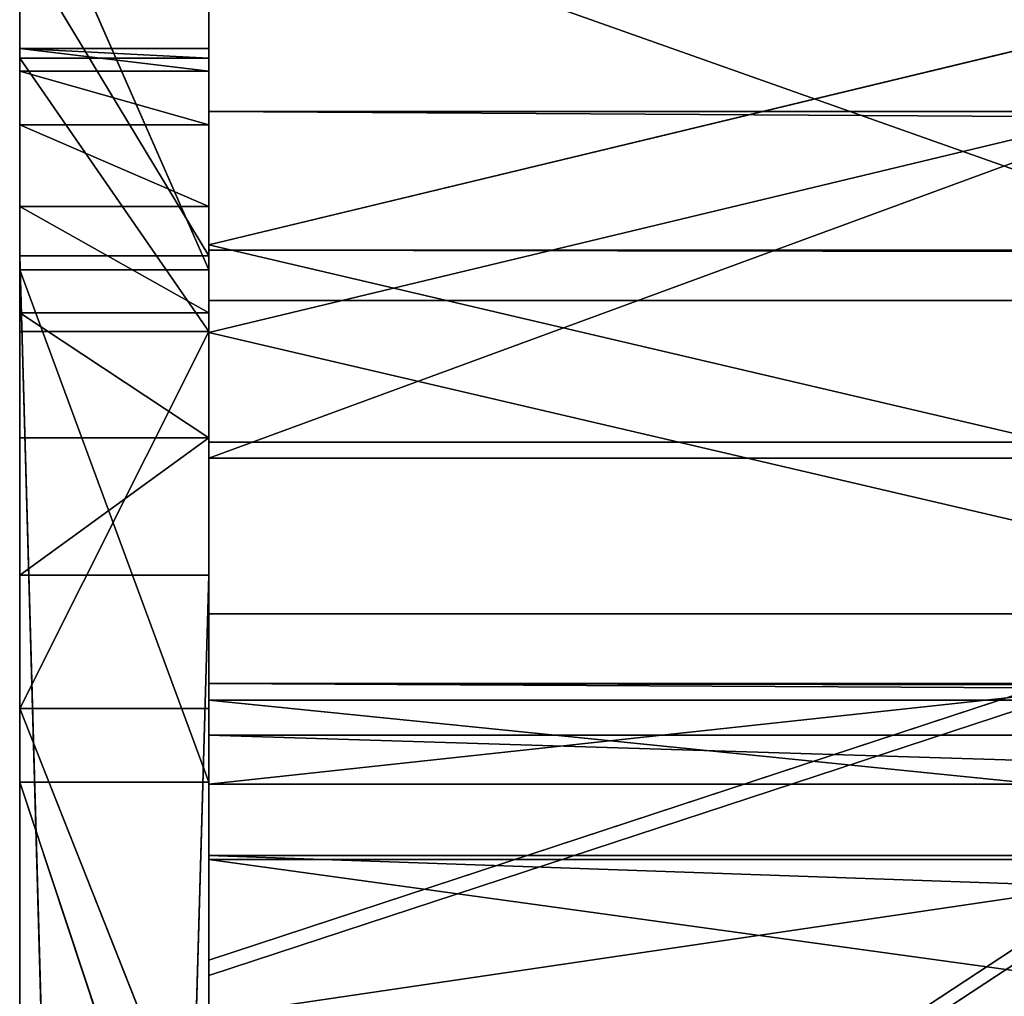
# Model space of a CAD drawing. Extents: x 0 to 1378, y -270 to 1675.
# Tile 33 of 60: x 378 to 409, y 1154 to 1185. Entities that reach past the tile are written whole.
import ezdxf

# ---------------------------------------------------------------- set-up
doc = ezdxf.new("R2010")
doc.units = 0
doc.header["$LTSCALE"] = 25.4
doc.layers.get('0').update_dxf_attribs({"color": 13, "linetype": 'CONTINUOUS'})
doc.layers.add('STEEL', color=21, linetype='CONTINUOUS')
doc.layers.add('WOOD', color=220, linetype='CONTINUOUS')

# ---------------------------------------------------------------- blocks, each defined once
blk = doc.blocks.new('LTR020_01_01')
at = {"color": 0}
for p, q in [((-340.122, 386.027), (-322.069, 392.223)), ((-322.069, 392.223, 6), (-340.122, 386.027)), ((-322.069, 392.223, 6), (-340.122, 386.027)), ((-340.122, 386.027), (-322.069, 392.223)), ((-356.383, 376.033), (-340.122, 386.027)), ((-340.122, 386.027, 6), (-356.383, 376.033)), ((-340.122, 386.027, 6), (-356.383, 376.033)), ((-356.383, 376.033), (-340.122, 386.027)), ((-340.122, 386.027, 6), (-340.122, 386.027)), ((-340.122, 386.027, 6), (-340.122, 386.027)), ((-370.065, 362.725), (-356.383, 376.033)), ((-356.383, 376.033, 6), (-370.065, 362.725)), ((-356.383, 376.033, 6), (-370.065, 362.725)), ((-370.065, 362.725), (-356.383, 376.033)), ((-356.383, 376.033, 6), (-356.383, 376.033)), ((-356.383, 376.033, 6), (-356.383, 376.033)), ((-327.299, 318.988), (-342.455, 282.913)), ((-327.299, 318.988, 6), (-342.455, 282.913)), ((-327.299, 318.988), (-342.455, 282.913)), ((-327.299, 318.988, 6), (-342.455, 282.913)), ((-342.455, 282.913), (-354.42, 245.656)), ((-354.42, 245.656, 6), (-342.455, 282.913)), ((-342.455, 282.913), (-354.42, 245.656)), ((-354.42, 245.656, 6), (-342.455, 282.913)), ((-342.455, 282.913, 6), (-342.455, 282.913)), ((-342.455, 282.913, 6), (-342.455, 282.913)), ((-354.42, 245.656), (-363.103, 207.502)), ((-363.103, 207.502), (-354.42, 245.656, 6)), ((-363.103, 207.502), (-354.42, 245.656, 6)), ((-354.42, 245.656), (-363.103, 207.502)), ((-354.42, 245.656), (-354.42, 245.656, 6)), ((-354.42, 245.656), (-354.42, 245.656, 6)), ((-363.103, 207.502), (-363.409, 202.974)), ((-363.103, 207.502, 6), (-363.409, 202.974)), ((-363.103, 207.502), (-363.409, 202.974)), ((-363.103, 207.502, 6), (-363.409, 202.974)), ((-363.103, 207.502), (-363.103, 207.502, 6)), ((-363.103, 207.502), (-363.103, 207.502, 6)), ((-363.409, 202.974), (-362.692, 198.492)), ((-363.409, 202.974, 6), (-363.409, 202.974)), ((-363.409, 202.974, 6), (-363.409, 202.974)), ((-362.692, 198.492, 6), (-363.409, 202.974)), ((-362.692, 198.492, 6), (-363.409, 202.974)), ((-363.409, 202.974), (-362.692, 198.492)), ((-362.692, 198.492), (-360.989, 194.285)), ((-362.692, 198.492, 6), (-362.692, 198.492)), ((-362.692, 198.492, 6), (-362.692, 198.492)), ((-360.989, 194.285, 6), (-362.692, 198.492)), ((-360.989, 194.285, 6), (-362.692, 198.492)), ((-362.692, 198.492), (-360.989, 194.285)), ((-360.989, 194.285), (-358.388, 190.567)), ((-360.989, 194.285, 6), (-360.989, 194.285)), ((-360.989, 194.285, 6), (-360.989, 194.285)), ((-358.388, 190.567, 6), (-360.989, 194.285)), ((-358.388, 190.567, 6), (-360.989, 194.285)), ((-360.989, 194.285), (-358.388, 190.567)), ((-358.388, 190.567), (-355.019, 187.525)), ((-358.388, 190.567, 6), (-358.388, 190.567)), ((-358.388, 190.567, 6), (-358.388, 190.567)), ((-355.019, 187.525, 6), (-358.388, 190.567)), ((-355.019, 187.525, 6), (-358.388, 190.567)), ((-358.388, 190.567), (-355.019, 187.525)), ((-355.019, 187.525), (-351.055, 185.316)), ((-355.019, 187.525, 6), (-355.019, 187.525)), ((-355.019, 187.525, 6), (-355.019, 187.525)), ((-351.055, 185.316, 6), (-355.019, 187.525)), ((-351.055, 185.316, 6), (-355.019, 187.525)), ((-355.019, 187.525), (-351.055, 185.316)), ((-351.055, 185.316), (-346.696, 184.051)), ((-351.055, 185.316, 6), (-351.055, 185.316)), ((-351.055, 185.316, 6), (-351.055, 185.316)), ((-351.055, 185.316, 6), (-346.696, 184.051)), ((-351.055, 185.316), (-346.696, 184.051)), ((-351.055, 185.316, 6), (-346.696, 184.051)), ((-346.696, 184.051), (-137.416, 154.033)), ((-346.696, 184.051, 6), (-346.696, 184.051)), ((-346.696, 184.051, 6), (-346.696, 184.051)), ((-346.696, 184.051, 6), (-137.416, 154.033)), ((-346.696, 184.051), (-137.416, 154.033)), ((-346.696, 184.051, 6), (-137.416, 154.033)), ((-356.822, 126.239), (-366.765, 126.823)), ((-356.822, 126.239, 6), (-366.765, 126.823)), ((-356.822, 126.239), (-366.765, 126.823)), ((-356.822, 126.239, 6), (-366.765, 126.823)), ((-144.322, 95.76), (-356.822, 126.239)), ((-356.822, 126.239), (-356.822, 126.239, 6)), ((-144.322, 95.76, 6), (-356.822, 126.239)), ((-144.322, 95.76), (-356.822, 126.239)), ((-144.322, 95.76, 6), (-356.822, 126.239)), ((-356.822, 126.239), (-356.822, 126.239, 6))]:
    blk.add_line(p, q, dxfattribs=at)
at = {"color": 253}
mesh = blk.add_polyface(dxfattribs=at)
corners = [(-853.88, -331.012), (-854.31, -335.557), (-854.358, -333.26), (-853.739, -337.782), (-852.902, -328.933), (-852.676, -339.819), (-851.475, -327.132), (-851.175, -341.559), (-740.853, -211.981), (-822.41, -368.035), (-820.335, -369.505), (-817.957, -370.405), (-815.429, -370.675), (-812.914, -370.299), (-810.575, -369.301), (-808.564, -367.746), (-664.552, -216.048), (-634.883, -92.533), (-528.492, -57.178), (-533.734, 31.022), (-485.599, 99.319), (-400.741, 108.446), (-444.85, 172.265), (-411.932, 249.062), (-387.203, 328.874), (-394.008, 115.786), (-385.825, 121.465), (-380.507, 346.748), (-376.593, 125.205), (-370.065, 362.725), (-366.765, 126.823), (-356.383, 376.033), (-363.409, 202.974), (-363.103, 207.502), (-354.42, 245.656), (-340.122, 386.027), (-342.455, 282.913), (-327.299, 318.988), (-322.069, 392.223), (-324.124, 324.119), (-319.88, 328.408), (-303.098, 394.323), (-314.783, 331.637), (-309.093, 333.642), (-303.098, 334.323), (645.325, 394.323), (645.325, 334.323), (663.422, 392.242), (649.802, 333.808), (654.045, 332.29), (657.832, 329.849), (660.967, 326.612), (663.285, 322.748), (684.648, 273.837), (680.574, 386.108), (695.886, 376.24), (704.629, 224.346), (708.558, 363.155), (723.212, 174.312), (717.929, 347.534), (739.967, 297.078), (724.279, 169.359), (732.511, 94.552), (750.411, 104.106), (760.579, 246.024), (765.316, 117.873), (779.749, 194.41), (776.258, 134.96), (782.527, 154.257), (783.716, 174.512), (-356.822, 126.239), (-362.692, 198.492), (-360.989, 194.285), (-358.388, 190.567), (-355.019, 187.525), (-351.055, 185.316), (-144.322, 95.76), (-346.696, 184.051), (-137.416, 154.033), (69.517, 76.841), (73.183, 135.401), (284.067, 69.538), (284.482, 128.209), (498.698, 73.872), (495.861, 132.478), (706.698, 148.195), (712.778, 89.831), (711.63, 149.354), (716.101, 151.737), (719.814, 155.184), (722.522, 159.466), (724.044, 164.298)]
mesh.append_faces([[corners[k] for k in face] for face in [(0, 1, 2), (68, 66, 69)]], dxfattribs={"vtx0": -1, "color": 253})
mesh.append_faces([[corners[k] for k in face] for face in [(1, 0, 3), (3, 4, 5), (5, 6, 7), (7, 8, 9), (9, 8, 10), (10, 8, 11), (11, 8, 12), (12, 8, 13), (13, 8, 14), (14, 8, 15), (15, 8, 16), (16, 17, 18), (18, 20, 21), (21, 24, 25), (25, 24, 26), (26, 27, 28), (28, 29, 30), (32, 31, 33), (33, 31, 34), (34, 35, 36), (36, 35, 37), (37, 38, 39), (39, 38, 40), (40, 41, 42), (42, 41, 43), (43, 41, 44), (44, 45, 46), (46, 47, 48), (48, 47, 49), (49, 47, 50), (50, 47, 51), (51, 47, 52), (52, 47, 53), (53, 55, 56), (56, 57, 58), (58, 60, 61), (62, 60, 63), (63, 64, 65), (65, 66, 67), (67, 66, 68), (70, 75, 76), (76, 78, 79), (79, 80, 81), (81, 82, 83), (83, 85, 86), (86, 88, 62)]], dxfattribs={"vtx0": -1, "vtx1": -1, "color": 253})
mesh.append_faces([[corners[k] for k in face] for face in [(30, 31, 32), (61, 60, 62)]], dxfattribs={"vtx0": -1, "vtx1": -1, "vtx2": -1, "color": 253})
mesh.append_faces([[corners[k] for k in face] for face in [(3, 0, 4), (5, 4, 6), (7, 6, 8), (16, 8, 17), (18, 17, 19), (18, 19, 20), (21, 20, 22), (21, 22, 23), (21, 23, 24), (26, 24, 27), (28, 27, 29), (30, 29, 31), (34, 31, 35), (37, 35, 38), (40, 38, 41), (44, 41, 45), (46, 45, 47), (53, 47, 54), (53, 54, 55), (56, 55, 57), (58, 57, 59), (58, 59, 60), (63, 60, 64), (65, 64, 66), (32, 70, 30), (70, 32, 71), (70, 71, 72), (70, 72, 73), (70, 73, 74), (70, 74, 75), (76, 75, 77), (76, 77, 78), (79, 78, 80), (81, 80, 82), (83, 82, 84), (83, 84, 85), (86, 85, 87), (86, 87, 88), (62, 88, 89), (62, 89, 90), (62, 90, 91), (62, 91, 61)]], dxfattribs={"vtx0": -1, "vtx2": -1, "color": 253})
mesh = blk.add_polyface(dxfattribs=at)
corners = [(-322.069, 392.223, 6), (-340.122, 386.027), (-340.122, 386.027, 6)]
mesh.append_faces([[corners[k] for k in face] for face in [(0, 1, 2)]], dxfattribs={"color": 253})
mesh = blk.add_polyface(dxfattribs=at)
corners = [(-322.069, 392.223, 6), (-322.069, 392.223), (-340.122, 386.027)]
mesh.append_faces([[corners[k] for k in face] for face in [(0, 1, 2)]], dxfattribs={"color": 253})
mesh = blk.add_polyface(dxfattribs=at)
corners = [(-340.122, 386.027, 6), (-356.383, 376.033), (-356.383, 376.033, 6)]
mesh.append_faces([[corners[k] for k in face] for face in [(0, 1, 2)]], dxfattribs={"color": 253})
mesh = blk.add_polyface(dxfattribs=at)
corners = [(-340.122, 386.027, 6), (-340.122, 386.027), (-356.383, 376.033)]
mesh.append_faces([[corners[k] for k in face] for face in [(0, 1, 2)]], dxfattribs={"color": 253})
mesh = blk.add_polyface(dxfattribs=at)
corners = [(-356.383, 376.033, 6), (-370.065, 362.725), (-370.065, 362.725, 6)]
mesh.append_faces([[corners[k] for k in face] for face in [(0, 1, 2)]], dxfattribs={"color": 253})
mesh = blk.add_polyface(dxfattribs=at)
corners = [(-356.383, 376.033, 6), (-356.383, 376.033), (-370.065, 362.725)]
mesh.append_faces([[corners[k] for k in face] for face in [(0, 1, 2)]], dxfattribs={"color": 253})
mesh = blk.add_polyface(dxfattribs=at)
corners = [(-327.299, 318.988, 6), (-342.455, 282.913), (-327.299, 318.988)]
mesh.append_faces([[corners[k] for k in face] for face in [(0, 1, 2)]], dxfattribs={"color": 253})
mesh = blk.add_polyface(dxfattribs=at)
corners = [(-327.299, 318.988, 6), (-342.455, 282.913, 6), (-342.455, 282.913)]
mesh.append_faces([[corners[k] for k in face] for face in [(0, 1, 2)]], dxfattribs={"color": 253})
mesh = blk.add_polyface(dxfattribs=at)
corners = [(-342.455, 282.913, 6), (-354.42, 245.656, 6), (-342.455, 282.913)]
mesh.append_faces([[corners[k] for k in face] for face in [(0, 1, 2)]], dxfattribs={"color": 253})
mesh = blk.add_polyface(dxfattribs=at)
corners = [(-342.455, 282.913), (-354.42, 245.656, 6), (-354.42, 245.656)]
mesh.append_faces([[corners[k] for k in face] for face in [(0, 1, 2)]], dxfattribs={"color": 253})
mesh = blk.add_polyface(dxfattribs=at)
corners = [(-354.42, 245.656, 6), (-363.103, 207.502, 6), (-363.103, 207.502)]
mesh.append_faces([[corners[k] for k in face] for face in [(0, 1, 2)]], dxfattribs={"color": 253})
mesh = blk.add_polyface(dxfattribs=at)
corners = [(-354.42, 245.656, 6), (-363.103, 207.502), (-354.42, 245.656)]
mesh.append_faces([[corners[k] for k in face] for face in [(0, 1, 2)]], dxfattribs={"color": 253})
mesh = blk.add_polyface(dxfattribs=at)
corners = [(-363.103, 207.502, 6), (-363.409, 202.974), (-363.103, 207.502)]
mesh.append_faces([[corners[k] for k in face] for face in [(0, 1, 2)]], dxfattribs={"color": 253})
mesh = blk.add_polyface(dxfattribs=at)
corners = [(-363.103, 207.502, 6), (-363.409, 202.974, 6), (-363.409, 202.974)]
mesh.append_faces([[corners[k] for k in face] for face in [(0, 1, 2)]], dxfattribs={"color": 253})
mesh = blk.add_polyface(dxfattribs=at)
corners = [(-363.409, 202.974, 6), (-362.692, 198.492, 6), (-363.409, 202.974)]
mesh.append_faces([[corners[k] for k in face] for face in [(0, 1, 2)]], dxfattribs={"color": 253})
mesh = blk.add_polyface(dxfattribs=at)
corners = [(-363.409, 202.974), (-362.692, 198.492, 6), (-362.692, 198.492)]
mesh.append_faces([[corners[k] for k in face] for face in [(0, 1, 2)]], dxfattribs={"color": 253})
mesh = blk.add_polyface(dxfattribs=at)
corners = [(-362.692, 198.492), (-362.692, 198.492, 6), (-360.989, 194.285, 6)]
mesh.append_faces([[corners[k] for k in face] for face in [(0, 1, 2)]], dxfattribs={"color": 253})
mesh = blk.add_polyface(dxfattribs=at)
corners = [(-362.692, 198.492), (-360.989, 194.285, 6), (-360.989, 194.285)]
mesh.append_faces([[corners[k] for k in face] for face in [(0, 1, 2)]], dxfattribs={"color": 253})
mesh = blk.add_polyface(dxfattribs=at)
corners = [(-360.989, 194.285), (-360.989, 194.285, 6), (-358.388, 190.567, 6)]
mesh.append_faces([[corners[k] for k in face] for face in [(0, 1, 2)]], dxfattribs={"color": 253})
mesh = blk.add_polyface(dxfattribs=at)
corners = [(-360.989, 194.285), (-358.388, 190.567, 6), (-358.388, 190.567)]
mesh.append_faces([[corners[k] for k in face] for face in [(0, 1, 2)]], dxfattribs={"color": 253})
mesh = blk.add_polyface(dxfattribs=at)
corners = [(-355.019, 187.525, 6), (-358.388, 190.567), (-358.388, 190.567, 6)]
mesh.append_faces([[corners[k] for k in face] for face in [(0, 1, 2)]], dxfattribs={"color": 253})
mesh = blk.add_polyface(dxfattribs=at)
corners = [(-355.019, 187.525, 6), (-355.019, 187.525), (-358.388, 190.567)]
mesh.append_faces([[corners[k] for k in face] for face in [(0, 1, 2)]], dxfattribs={"color": 253})
mesh = blk.add_polyface(dxfattribs=at)
corners = [(-351.055, 185.316, 6), (-355.019, 187.525), (-355.019, 187.525, 6)]
mesh.append_faces([[corners[k] for k in face] for face in [(0, 1, 2)]], dxfattribs={"color": 253})
mesh = blk.add_polyface(dxfattribs=at)
corners = [(-351.055, 185.316, 6), (-351.055, 185.316), (-355.019, 187.525)]
mesh.append_faces([[corners[k] for k in face] for face in [(0, 1, 2)]], dxfattribs={"color": 253})
mesh = blk.add_polyface(dxfattribs=at)
corners = [(-351.055, 185.316, 6), (-346.696, 184.051), (-351.055, 185.316)]
mesh.append_faces([[corners[k] for k in face] for face in [(0, 1, 2)]], dxfattribs={"color": 253})
mesh = blk.add_polyface(dxfattribs=at)
corners = [(-346.696, 184.051, 6), (-346.696, 184.051), (-351.055, 185.316, 6)]
mesh.append_faces([[corners[k] for k in face] for face in [(0, 1, 2)]], dxfattribs={"color": 253})
mesh = blk.add_polyface(dxfattribs=at)
corners = [(-346.696, 184.051, 6), (-137.416, 154.033), (-346.696, 184.051)]
mesh.append_faces([[corners[k] for k in face] for face in [(0, 1, 2)]], dxfattribs={"color": 253})
mesh = blk.add_polyface(dxfattribs=at)
corners = [(-137.416, 154.033, 6), (-137.416, 154.033), (-346.696, 184.051, 6)]
mesh.append_faces([[corners[k] for k in face] for face in [(0, 1, 2)]], dxfattribs={"color": 253})
mesh = blk.add_polyface(dxfattribs=at)
corners = [(-356.822, 126.239, 6), (-366.765, 126.823), (-356.822, 126.239)]
mesh.append_faces([[corners[k] for k in face] for face in [(0, 1, 2)]], dxfattribs={"color": 253})
mesh = blk.add_polyface(dxfattribs=at)
corners = [(-366.765, 126.823, 6), (-366.765, 126.823), (-356.822, 126.239, 6)]
mesh.append_faces([[corners[k] for k in face] for face in [(0, 1, 2)]], dxfattribs={"color": 253})
mesh = blk.add_polyface(dxfattribs=at)
corners = [(-144.322, 95.76, 6), (-356.822, 126.239), (-144.322, 95.76)]
mesh.append_faces([[corners[k] for k in face] for face in [(0, 1, 2)]], dxfattribs={"color": 253})
mesh = blk.add_polyface(dxfattribs=at)
corners = [(-356.822, 126.239, 6), (-356.822, 126.239), (-144.322, 95.76, 6)]
mesh.append_faces([[corners[k] for k in face] for face in [(0, 1, 2)]], dxfattribs={"color": 253})
blk = doc.blocks.new('LTR020_01_02')
at = {"color": 0}
for p, q in [((-574.481, 36.404), (-592.851, 37.479, 50)), ((-574.481, 36.404), (-592.851, 37.479, 50)), ((-574.481, 36.404), (-592.851, 37.479)), ((-574.481, 36.404), (-592.851, 37.479)), ((-574.987, 33.447), (-574.481, 36.404)), ((-574.987, 33.447), (-574.481, 36.404)), ((-574.481, 36.404, 50), (-574.481, 36.404)), ((-541.615, 30.92), (-574.481, 36.404, 50)), ((-541.615, 30.92), (-574.481, 36.404, 50)), ((-558.054, 33.627), (-574.481, 36.404, 50)), ((-558.054, 33.627), (-574.481, 36.404)), ((-574.481, 36.404, 50), (-574.481, 36.404)), ((-558.054, 33.627), (-574.481, 36.404, 50)), ((-558.054, 33.627), (-574.481, 36.404)), ((-592.693, 34.484), (-574.987, 33.447, 50)), ((-592.693, 34.484), (-574.987, 33.447, 50)), ((-592.693, 34.484), (-574.987, 33.447)), ((-592.693, 34.484), (-574.987, 33.447)), ((-574.987, 33.447), (-574.987, 33.447, 50)), ((-574.987, 33.447, 50), (-542.096, 27.959)), ((-574.987, 33.447, 50), (-542.096, 27.959)), ((-574.987, 33.447, 50), (-558.548, 30.668)), ((-574.987, 33.447, 50), (-558.548, 30.668)), ((-574.987, 33.447), (-574.987, 33.447, 50)), ((-574.987, 33.447), (-558.548, 30.668)), ((-574.987, 33.447), (-558.548, 30.668)), ((-541.615, 30.92), (-558.054, 33.627)), ((-541.615, 30.92), (-558.054, 33.627)), ((-558.548, 30.668), (-542.096, 27.959)), ((-558.548, 30.668), (-542.096, 27.959))]:
    blk.add_line(p, q, dxfattribs=at)
at = {"color": 253}
mesh = blk.add_polyface(dxfattribs=at)
corners = [(-628.054, 27.557), (-641.182, 14.789), (-643.158, 17.046), (-626.624, 24.92), (-611.006, 34.481), (-610.192, 31.594), (-592.851, 37.479), (-592.693, 34.484), (-574.481, 36.404), (-574.987, 33.447)]
mesh.append_faces([[corners[k] for k in face] for face in [(0, 1, 2), (7, 8, 9)]], dxfattribs={"vtx0": -1, "color": 253})
mesh.append_faces([[corners[k] for k in face] for face in [(1, 0, 3), (3, 4, 5), (5, 6, 7)]], dxfattribs={"vtx0": -1, "vtx1": -1, "color": 253})
mesh.append_faces([[corners[k] for k in face] for face in [(3, 0, 4), (5, 4, 6), (7, 6, 8)]], dxfattribs={"vtx0": -1, "vtx2": -1, "color": 253})
mesh = blk.add_polyface(dxfattribs=at)
corners = [(-574.481, 36.404, 50), (-574.481, 36.404), (-592.851, 37.479, 50)]
mesh.append_faces([[corners[k] for k in face] for face in [(0, 1, 2)]], dxfattribs={"color": 253})
mesh = blk.add_polyface(dxfattribs=at)
corners = [(-592.851, 37.479, 50), (-574.481, 36.404), (-592.851, 37.479)]
mesh.append_faces([[corners[k] for k in face] for face in [(0, 1, 2)]], dxfattribs={"color": 253})
mesh = blk.add_polyface(dxfattribs=at)
corners = [(-574.481, 36.404), (-558.548, 30.668), (-574.987, 33.447), (-558.054, 33.627), (-542.096, 27.959), (-541.615, 30.92), (-525.633, 25.32), (-525.165, 28.283)]
mesh.append_faces([[corners[k] for k in face] for face in [(0, 1, 2), (6, 5, 7)]], dxfattribs={"vtx0": -1, "color": 253})
mesh.append_faces([[corners[k] for k in face] for face in [(1, 3, 4), (4, 5, 6)]], dxfattribs={"vtx0": -1, "vtx1": -1, "color": 253})
mesh.append_faces([[corners[k] for k in face] for face in [(1, 0, 3), (4, 3, 5)]], dxfattribs={"vtx0": -1, "vtx2": -1, "color": 253})
mesh = blk.add_polyface(dxfattribs=at)
corners = [(-574.481, 36.404, 50), (-515.289, 26.735), (-525.165, 28.283)]
mesh.append_faces([[corners[k] for k in face] for face in [(0, 1, 2)]], dxfattribs={"color": 253})
mesh = blk.add_polyface(dxfattribs=at)
corners = [(-574.481, 36.404, 50), (-525.165, 28.283), (-541.615, 30.92)]
mesh.append_faces([[corners[k] for k in face] for face in [(0, 1, 2)]], dxfattribs={"color": 253})
mesh = blk.add_polyface(dxfattribs=at)
corners = [(-574.481, 36.404, 50), (-541.615, 30.92), (-558.054, 33.627)]
mesh.append_faces([[corners[k] for k in face] for face in [(0, 1, 2)]], dxfattribs={"color": 253})
mesh = blk.add_polyface(dxfattribs=at)
corners = [(-574.481, 36.404, 50), (-558.054, 33.627), (-574.481, 36.404)]
mesh.append_faces([[corners[k] for k in face] for face in [(0, 1, 2)]], dxfattribs={"color": 253})
mesh = blk.add_polyface(dxfattribs=at)
corners = [(-398.565, 10.375, 50), (-515.289, 26.735), (-574.481, 36.404, 50)]
mesh.append_faces([[corners[k] for k in face] for face in [(0, 1, 2)]], dxfattribs={"color": 253})
mesh = blk.add_polyface(dxfattribs=at)
corners = [(-592.693, 34.484, 50), (-592.693, 34.484), (-574.987, 33.447, 50)]
mesh.append_faces([[corners[k] for k in face] for face in [(0, 1, 2)]], dxfattribs={"color": 253})
mesh = blk.add_polyface(dxfattribs=at)
corners = [(-574.987, 33.447, 50), (-592.693, 34.484), (-574.987, 33.447)]
mesh.append_faces([[corners[k] for k in face] for face in [(0, 1, 2)]], dxfattribs={"color": 253})
mesh = blk.add_polyface(dxfattribs=at)
corners = [(-574.987, 33.447, 50), (-515.75, 23.77), (-398.937, 7.398, 50)]
mesh.append_faces([[corners[k] for k in face] for face in [(0, 1, 2)]], dxfattribs={"color": 253})
mesh = blk.add_polyface(dxfattribs=at)
corners = [(-574.987, 33.447, 50), (-525.633, 25.32), (-515.75, 23.77)]
mesh.append_faces([[corners[k] for k in face] for face in [(0, 1, 2)]], dxfattribs={"color": 253})
mesh = blk.add_polyface(dxfattribs=at)
corners = [(-574.987, 33.447, 50), (-542.096, 27.959), (-525.633, 25.32)]
mesh.append_faces([[corners[k] for k in face] for face in [(0, 1, 2)]], dxfattribs={"color": 253})
mesh = blk.add_polyface(dxfattribs=at)
corners = [(-574.987, 33.447, 50), (-558.548, 30.668), (-542.096, 27.959)]
mesh.append_faces([[corners[k] for k in face] for face in [(0, 1, 2)]], dxfattribs={"color": 253})
mesh = blk.add_polyface(dxfattribs=at)
corners = [(-574.987, 33.447, 50), (-574.987, 33.447), (-558.548, 30.668)]
mesh.append_faces([[corners[k] for k in face] for face in [(0, 1, 2)]], dxfattribs={"color": 253})
blk = doc.blocks.new('LTR020_01_04')
at = {"color": 0}
for p, q in [((168.742, 362.17), (176.113, 369.893)), ((176.113, 369.893), (168.742, 362.17, 50)), ((176.113, 369.893), (168.742, 362.17, 50)), ((168.742, 362.17), (176.113, 369.893)), ((178.03, 367.586), (171.137, 360.363)), ((171.137, 360.363), (178.03, 367.586, 50)), ((171.137, 360.363), (178.03, 367.586, 50)), ((178.03, 367.586), (171.137, 360.363)), ((163.336, 352.964), (168.742, 362.17)), ((168.742, 362.17), (163.336, 352.964, 50)), ((168.742, 362.17), (163.336, 352.964, 50)), ((163.336, 352.964), (168.742, 362.17)), ((168.742, 362.17), (168.742, 362.17, 50)), ((168.742, 362.17), (168.742, 362.17, 50)), ((171.137, 360.363), (166.08, 351.753)), ((166.08, 351.753), (171.137, 360.363, 50)), ((166.08, 351.753), (171.137, 360.363, 50)), ((171.137, 360.363), (166.08, 351.753)), ((171.137, 360.363), (171.137, 360.363, 50)), ((171.137, 360.363), (171.137, 360.363, 50)), ((151.632, 325.324), (163.336, 352.964)), ((163.336, 352.964, 50), (151.632, 325.324)), ((163.336, 352.964, 50), (151.632, 325.324)), ((151.632, 325.324), (163.336, 352.964)), ((166.08, 351.753), (163.336, 352.964)), ((166.08, 351.753), (163.336, 352.964)), ((163.336, 352.964), (163.336, 352.964, 50)), ((163.336, 352.964), (163.336, 352.964, 50)), ((166.08, 351.753), (154.411, 324.196)), ((166.08, 351.753, 50), (154.411, 324.196)), ((166.08, 351.753), (154.411, 324.196)), ((166.08, 351.753, 50), (154.411, 324.196)), ((166.08, 351.753), (166.08, 351.753, 50)), ((166.08, 351.753), (166.08, 351.753, 50)), ((139.59, 294.19, 50), (151.632, 325.324)), ((139.59, 294.19, 50), (151.632, 325.324)), ((140.758, 297.347), (151.632, 325.324)), ((140.758, 297.347), (151.632, 325.324)), ((154.411, 324.196), (142.406, 293.154, 50)), ((154.411, 324.196), (142.406, 293.154, 50)), ((154.411, 324.196), (143.57, 296.302)), ((154.411, 324.196), (143.57, 296.302))]:
    blk.add_line(p, q, dxfattribs=at)
at = {"color": 253}
mesh = blk.add_polyface(dxfattribs=at)
corners = [(168.742, 362.17), (166.08, 351.753), (163.336, 352.964), (171.137, 360.363), (176.113, 369.893), (178.03, 367.586), (185.057, 375.723), (186.395, 373.038), (195.099, 379.35), (195.786, 376.43), (205.704, 380.581), (205.704, 377.581)]
mesh.append_faces([[corners[k] for k in face] for face in [(0, 1, 2), (9, 10, 11)]], dxfattribs={"vtx0": -1, "color": 253})
mesh.append_faces([[corners[k] for k in face] for face in [(1, 0, 3), (3, 4, 5), (5, 6, 7), (7, 8, 9)]], dxfattribs={"vtx0": -1, "vtx1": -1, "color": 253})
mesh.append_faces([[corners[k] for k in face] for face in [(3, 0, 4), (5, 4, 6), (7, 6, 8), (9, 8, 10)]], dxfattribs={"vtx0": -1, "vtx2": -1, "color": 253})
mesh = blk.add_polyface(dxfattribs=at)
corners = [(176.113, 369.893), (168.742, 362.17, 50), (176.113, 369.893, 50)]
mesh.append_faces([[corners[k] for k in face] for face in [(0, 1, 2)]], dxfattribs={"color": 253})
mesh = blk.add_polyface(dxfattribs=at)
corners = [(176.113, 369.893), (168.742, 362.17), (168.742, 362.17, 50)]
mesh.append_faces([[corners[k] for k in face] for face in [(0, 1, 2)]], dxfattribs={"color": 253})
mesh = blk.add_polyface(dxfattribs=at)
corners = [(178.03, 367.586, 50), (171.137, 360.363, 50), (171.137, 360.363)]
mesh.append_faces([[corners[k] for k in face] for face in [(0, 1, 2)]], dxfattribs={"color": 253})
mesh = blk.add_polyface(dxfattribs=at)
corners = [(178.03, 367.586, 50), (171.137, 360.363), (178.03, 367.586)]
mesh.append_faces([[corners[k] for k in face] for face in [(0, 1, 2)]], dxfattribs={"color": 253})
mesh = blk.add_polyface(dxfattribs=at)
corners = [(168.742, 362.17), (163.336, 352.964, 50), (168.742, 362.17, 50)]
mesh.append_faces([[corners[k] for k in face] for face in [(0, 1, 2)]], dxfattribs={"color": 253})
mesh = blk.add_polyface(dxfattribs=at)
corners = [(168.742, 362.17), (163.336, 352.964), (163.336, 352.964, 50)]
mesh.append_faces([[corners[k] for k in face] for face in [(0, 1, 2)]], dxfattribs={"color": 253})
mesh = blk.add_polyface(dxfattribs=at)
corners = [(171.137, 360.363, 50), (166.08, 351.753, 50), (166.08, 351.753)]
mesh.append_faces([[corners[k] for k in face] for face in [(0, 1, 2)]], dxfattribs={"color": 253})
mesh = blk.add_polyface(dxfattribs=at)
corners = [(171.137, 360.363, 50), (166.08, 351.753), (171.137, 360.363)]
mesh.append_faces([[corners[k] for k in face] for face in [(0, 1, 2)]], dxfattribs={"color": 253})
mesh = blk.add_polyface(dxfattribs=at)
corners = [(140.758, 297.347), (133.565, 268.098), (130.723, 269.059), (143.57, 296.302), (151.632, 325.324), (154.411, 324.196), (163.336, 352.964), (166.08, 351.753)]
mesh.append_faces([[corners[k] for k in face] for face in [(0, 1, 2), (5, 6, 7)]], dxfattribs={"vtx0": -1, "color": 253})
mesh.append_faces([[corners[k] for k in face] for face in [(1, 0, 3), (3, 4, 5)]], dxfattribs={"vtx0": -1, "vtx1": -1, "color": 253})
mesh.append_faces([[corners[k] for k in face] for face in [(3, 0, 4), (5, 4, 6)]], dxfattribs={"vtx0": -1, "vtx2": -1, "color": 253})
mesh = blk.add_polyface(dxfattribs=at)
corners = [(163.336, 352.964, 50), (151.632, 325.324), (139.59, 294.19, 50)]
mesh.append_faces([[corners[k] for k in face] for face in [(0, 1, 2)]], dxfattribs={"color": 253})
mesh = blk.add_polyface(dxfattribs=at)
corners = [(163.336, 352.964), (151.632, 325.324), (163.336, 352.964, 50)]
mesh.append_faces([[corners[k] for k in face] for face in [(0, 1, 2)]], dxfattribs={"color": 253})
mesh = blk.add_polyface(dxfattribs=at)
corners = [(166.08, 351.753, 50), (142.406, 293.154, 50), (154.411, 324.196)]
mesh.append_faces([[corners[k] for k in face] for face in [(0, 1, 2)]], dxfattribs={"color": 253})
mesh = blk.add_polyface(dxfattribs=at)
corners = [(166.08, 351.753, 50), (154.411, 324.196), (166.08, 351.753)]
mesh.append_faces([[corners[k] for k in face] for face in [(0, 1, 2)]], dxfattribs={"color": 253})
mesh = blk.add_polyface(dxfattribs=at)
corners = [(151.632, 325.324), (140.758, 297.347), (139.59, 294.19, 50)]
mesh.append_faces([[corners[k] for k in face] for face in [(0, 1, 2)]], dxfattribs={"color": 253})
mesh = blk.add_polyface(dxfattribs=at)
corners = [(154.411, 324.196), (142.406, 293.154, 50), (143.57, 296.302)]
mesh.append_faces([[corners[k] for k in face] for face in [(0, 1, 2)]], dxfattribs={"color": 253})
blk = doc.blocks.new('LTR020_01')
at = {"color": 0, "extrusion": (1, 1.23818e-13, -2.22045e-16), "rotation": 180.0000000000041}
for name, p in [('LTR020_01_01', (1091.288, 2420.945, 138.948)), ('LTR020_01_04', (1600.091, 2407.204, 144.948)), ('LTR020_01_02', (867.216, 2294.983, 144.948))]:
    blk.add_blockref(name, p, dxfattribs=at)
blk = doc.blocks.new('LTR020_02')
at = {"color": 0}
for p, q in [((33, 35), (2, 35)), ((2, 35, 988), (33, 35, 988)), ((2, 35, 988), (33, 35, 988)), ((33, 35), (2, 35)), ((33, 35, 988), (33, 35)), ((35, 33, 988), (33, 35, 988)), ((33, 35), (35, 33)), ((35, 33, 988), (33, 35, 988)), ((33, 35), (35, 33)), ((33, 35, 988), (33, 35)), ((35, 0), (35, 33)), ((35, 33), (35, 33, 988)), ((35, 33, 988), (35, 0, 988)), ((35, 33, 988), (35, 0, 988)), ((35, 0), (35, 33)), ((35, 33), (35, 33, 988)), ((0, 0), (35, 0)), ((35, 0, 988), (0, 0, 988)), ((35, 0, 988), (0, 0, 988)), ((0, 0), (35, 0)), ((35, 0), (35, 0, 988)), ((35, 0), (35, 0, 988))]:
    blk.add_line(p, q, dxfattribs=at)
at = {"color": 253}
mesh = blk.add_polyface(dxfattribs=at)
corners = [(35, 0, 988), (0, 33, 988), (0, 0, 988), (2, 35, 988), (33, 35, 988), (35, 33, 988)]
mesh.append_faces([[corners[k] for k in face] for face in [(0, 1, 2), (4, 0, 5)]], dxfattribs={"vtx0": -1, "color": 253})
mesh.append_faces([[corners[k] for k in face] for face in [(1, 0, 3), (3, 0, 4)]], dxfattribs={"vtx0": -1, "vtx1": -1, "color": 253})
mesh = blk.add_polyface(dxfattribs=at)
corners = [(2, 35), (0, 0), (0, 33), (35, 0), (33, 35), (35, 33)]
mesh.append_faces([[corners[k] for k in face] for face in [(0, 1, 2), (3, 4, 5)]], dxfattribs={"vtx0": -1, "color": 253})
mesh.append_faces([[corners[k] for k in face] for face in [(1, 0, 3)]], dxfattribs={"vtx0": -1, "vtx1": -1, "color": 253})
mesh.append_faces([[corners[k] for k in face] for face in [(3, 0, 4)]], dxfattribs={"vtx0": -1, "vtx2": -1, "color": 253})
mesh = blk.add_polyface(dxfattribs=at)
corners = [(2, 35, 988), (33, 35), (2, 35), (33, 35, 988)]
mesh.append_faces([[corners[k] for k in face] for face in [(0, 1, 2), (1, 0, 3)]], dxfattribs={"vtx0": -1, "color": 253})
mesh = blk.add_polyface(dxfattribs=at)
corners = [(33, 35, 988), (35, 33), (33, 35), (35, 33, 988)]
mesh.append_faces([[corners[k] for k in face] for face in [(0, 1, 2), (1, 0, 3)]], dxfattribs={"vtx0": -1, "color": 253})
mesh = blk.add_polyface(dxfattribs=at)
corners = [(35, 33), (35, 0, 988), (35, 0), (35, 33, 988)]
mesh.append_faces([[corners[k] for k in face] for face in [(0, 1, 2), (1, 0, 3)]], dxfattribs={"vtx0": -1, "color": 253})
mesh = blk.add_polyface(dxfattribs=at)
corners = [(35, 0), (0, 0, 988), (0, 0), (35, 0, 988)]
mesh.append_faces([[corners[k] for k in face] for face in [(0, 1, 2), (1, 0, 3)]], dxfattribs={"vtx0": -1, "color": 253})

msp = doc.modelspace()

# ---------------------------------------------------------------- block references
at = {"layer": 'STEEL', "color": 0}
msp.add_blockref('LTR020_01', (239.078, -270.342, -25.282), dxfattribs=at)
at = {"layer": 'WOOD', "color": 0, "extrusion": (-1, -1.25802e-13, -1.73696e-15), "rotation": 349.5212994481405}
msp.add_blockref('LTR020_02', (-1216.768, 2241.529, -1372.026), dxfattribs=at)
at = {"layer": 'WOOD', "color": 0, "extrusion": (1, 1.23845e-13, -4.17974e-16), "rotation": 350.478700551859}
msp.add_blockref('LTR020_02', (1124.224, 2244.267, 384.026), dxfattribs=at)

doc.saveas('drawing.dxf')
